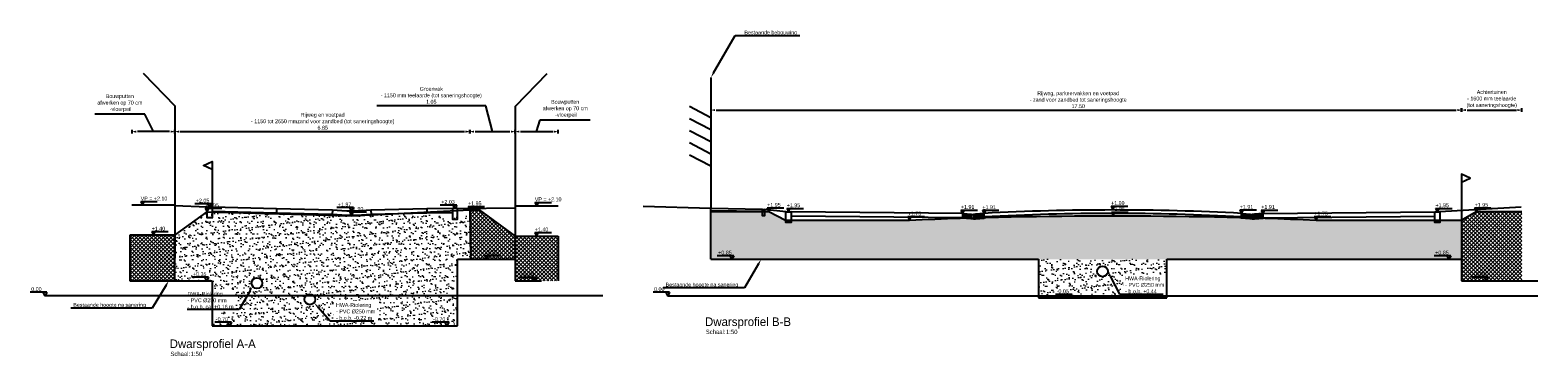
# Model space of a CAD drawing. Header units: metres. Extents: x 136120 to 136875, y 452791 to 453628.
# Tile 19 of 20: x 136759 to 136794, y 453583 to 453591. Entities that reach past the tile are written whole.
import ezdxf
from ezdxf import colors
from ezdxf.entities.mleader import LeaderData, LeaderLine
from ezdxf.enums import TextEntityAlignment as Align
from ezdxf.math import Vec2, Vec3

# ---------------------------------------------------------------- set-up
doc = ezdxf.new("R2010")
doc.units = ezdxf.units.M
doc.linetypes.add('DASHED', pattern=[19.05, 12.7, -6.35])
doc.layers.add('-DR-alg-hulplijnen', color=210, linetype='Continuous', plot=False)
doc.layers.add('-DR-alg-hulplijnen @ 0.05', color=210, linetype='Continuous', plot=False)
doc.layers.add('-DR-dsn-arc-fundering zand', color=2, linetype='Continuous', lineweight=9)
doc.layers.add('-DR-dsn-vh-arc-zandbed', color=1, linetype='Continuous', lineweight=9)
for name, color, linetype in [('-DR-dsn-bestaand', 253, 'Continuous'), ('-DR-dsn-eigen terrein', 1, 'Continuous'), ('-DR-dsn-fundering', 1, 'Continuous'), ('-DR-dsn-riolering', 2, 'Continuous'), ('-DR-dsn-txt', 2, 'Continuous'), ('-DR-dsn-txt @ 0.05', 2, 'Continuous'), ('-DR-nw-dsn-perceelsgrens', 211, 'Continuous'), ('-DR-nw-dsn-zandlaag', 253, 'DASHED'), ('-DR-nw-dsn-zandlaag @ 0.05', 253, 'DASHED'), ('-DR-nw-maatvoering', 3, 'Continuous')]:
    doc.layers.add(name, color=color, linetype=linetype)
doc.layers.add('-DR-nw-dsn-lijnen WRM', color=7, linetype='Continuous', true_color=0xffd1d1)
doc.layers.add('-DR-nw-dsn-lijnen WRM @ 0.05', color=7, linetype='Continuous', true_color=0xffd1d1)
doc.styles.add('CE', font='txt', dxfattribs={"height": 1.8})
doc.styles.add('Drong', font='txt', dxfattribs={"height": 1.8})
doc.styles.add('eurostile', font='txt')
doc.dimstyles.new('Drong', dxfattribs={"dimtxt": 1.8, "dimasz": 2.5, "dimexe": 0, "dimexo": 0, "dimgap": 0.9, "dimtad": 1, "dimzin": 0, "dimdsep": 46, "dimtxsty": 'Drong', "dimblk": 'dimblk-wit', "dimcen": 0, "dimse1": 1, "dimse2": 1, "dimclrd": 256, "dimclre": 1, "dimclrt": 7, "dimadec": 0, "dimazin": 0, "dimtfac": 1, "dimtmove": 0, "dimatfit": 3, "dimfxl": 1, "dimtolj": 1, "dimtzin": 0, "dimarcsym": 0})

# ---------------------------------------------------------------- blocks, each defined once
blk = doc.blocks.new('Onderschrift profiel - detail')
at = {"insert": (0, 2.09), "char_height": 2, "attachment_point": 1, "style": 'eurostile'}
blk.add_mtext_dynamic_manual_height_columns('Schaal: ', width=17.6523, gutter_width=9, heights=[0], dxfattribs=at)
at = {"style": 'eurostile'}
for tag, p, height in [('PROFIEL', (-0.36, 3.8), 4), ('SCHAAL', (9.42, 0.07), 2)]:
    blk.add_attdef(tag, p, '', height=height, dxfattribs=at)
blk = doc.blocks.new('hoogte')
for points in [[(-0.82, 1.63), (0, 0), (0.82, 1.63)], [(-0.82, 1.63), (6.92, 1.63)]]:
    blk.add_lwpolyline(points)
at = {"style": 'Drong'}
blk.add_attdef('HOOGTE', text='', height=1.8, dxfattribs=at).set_placement((-0.82, 1.63), align=Align.BOTTOM_LEFT)
blk = doc.blocks.new('dimblk-wit')
at = {"color": 7}
blk.add_line((0, -0.333), (0, 0.333), dxfattribs=at)
blk.add_solid([(0, 0), (-0.8, 0.2), (-0.8, -0.2)], dxfattribs=at)
blk = doc.blocks.new('*D1284')
at = {"layer": '-DR-nw-maatvoering', "lineweight": -2, "transparency": 16777216}
blk.add_line((136762.016, 453588.477), (136768.639, 453588.477), dxfattribs=at)
at = {"layer": 'Defpoints', "color": 0, "transparency": 16777216}
for p in [(136768.764, 453588.477), (136761.891, 453586.633), (136768.764, 453586.654)]:
    blk.add_point(p, dxfattribs=at)
at = {"layer": '-DR-nw-maatvoering', "lineweight": -2, "transparency": 16777216, "xscale": 0.125, "yscale": 0.125, "zscale": 0.125, "rotation": 180}
blk.add_blockref('dimblk-wit', (136761.891, 453588.477), dxfattribs=at)
at = {"layer": '-DR-nw-maatvoering', "lineweight": -2, "transparency": 16777216, "xscale": 0.125, "yscale": 0.125, "zscale": 0.125}
blk.add_blockref('dimblk-wit', (136768.764, 453588.477), dxfattribs=at)
at = {"layer": '-DR-nw-maatvoering', "color": 7, "transparency": 16777216, "insert": (136765.336, 453588.718), "char_height": 0.09, "width": 5.16232, "attachment_point": 5, "style": 'Drong', "bg_fill": 3, "box_fill_scale": 1.1, "bg_fill_color": 256, "bg_fill_true_color": 13158600, "bg_fill_transparency": 0}
blk.add_mtext('\\A1;Rijweg en voetpad\\P- 1150 tot 2650 mmzand voor zandbed (tot saneringshoogte)\\P6.85', dxfattribs=at)
blk = doc.blocks.new('*D1285')
at = {"layer": '-DR-nw-maatvoering', "lineweight": -2, "transparency": 16777216}
for p, q in [((136769.136, 453589.08), (136766.598, 453589.08)), ((136769.293, 453588.477), (136769.136, 453589.08)), ((136768.889, 453588.477), (136769.696, 453588.477))]:
    blk.add_line(p, q, dxfattribs=at)
at = {"layer": 'Defpoints', "color": 0, "transparency": 16777216}
for p in [(136769.821, 453588.477), (136768.764, 453586.654), (136769.821, 453586.517)]:
    blk.add_point(p, dxfattribs=at)
at = {"layer": '-DR-nw-maatvoering', "lineweight": -2, "transparency": 16777216, "xscale": 0.125, "yscale": 0.125, "zscale": 0.125, "rotation": 180}
blk.add_blockref('dimblk-wit', (136768.764, 453588.477), dxfattribs=at)
at = {"layer": '-DR-nw-maatvoering', "lineweight": -2, "transparency": 16777216, "xscale": 0.125, "yscale": 0.125, "zscale": 0.125}
blk.add_blockref('dimblk-wit', (136769.821, 453588.477), dxfattribs=at)
at = {"layer": '-DR-nw-maatvoering', "color": 7, "transparency": 16777216, "insert": (136767.867, 453589.322), "char_height": 0.09, "attachment_point": 5, "style": 'Drong', "bg_fill": 3, "box_fill_scale": 1.1, "bg_fill_color": 256, "bg_fill_true_color": 13158600, "bg_fill_transparency": 0}
blk.add_mtext('\\A1;Groenvak\\P- 1150 mm teelaarde (tot saneringshoogte)\\P1.05', dxfattribs=at)
blk = doc.blocks.new('*D1286')
at = {"layer": '-DR-nw-maatvoering', "lineweight": -2, "transparency": 16777216}
blk.add_line((136774.508, 453588.979), (136791.756, 453588.979), dxfattribs=at)
at = {"layer": 'Defpoints', "color": 0, "transparency": 16777216}
for p in [(136791.881, 453588.979), (136774.383, 453586.737), (136791.881, 453586.419)]:
    blk.add_point(p, dxfattribs=at)
at = {"layer": '-DR-nw-maatvoering', "lineweight": -2, "transparency": 16777216, "xscale": 0.125, "yscale": 0.125, "zscale": 0.125, "rotation": 180}
blk.add_blockref('dimblk-wit', (136774.383, 453588.979), dxfattribs=at)
at = {"layer": '-DR-nw-maatvoering', "lineweight": -2, "transparency": 16777216, "xscale": 0.125, "yscale": 0.125, "zscale": 0.125}
blk.add_blockref('dimblk-wit', (136791.881, 453588.979), dxfattribs=at)
at = {"layer": '-DR-nw-maatvoering', "color": 7, "transparency": 16777216, "insert": (136782.944, 453589.22), "char_height": 0.09, "attachment_point": 5, "style": 'Drong', "bg_fill": 3, "box_fill_scale": 1.1, "bg_fill_color": 256, "bg_fill_true_color": 13158600, "bg_fill_transparency": 0}
blk.add_mtext('\\A1;Rijweg, parkeervakken en voetpad\\P- zand voor zandbed tot saneringshoogte\\P17.50', dxfattribs=at)
blk = doc.blocks.new('*U69')
for points in [[(0.82, 1.63), (-6.92, 1.63)], [(0.82, 1.63), (0, 0), (-0.82, 1.63)]]:
    blk.add_lwpolyline(points)
at = {"style": 'Drong'}
blk.add_attdef('HOOGTE', text='', height=1.8, dxfattribs=at).set_placement((-6.42, 1.63), align=Align.BOTTOM_LEFT)
blk = doc.blocks.new('*U70')
for points in [[(-0.82, 1.63), (0, 0), (0.82, 1.63)], [(-0.82, 1.63), (6.92, 1.63)]]:
    blk.add_lwpolyline(points)
at = {"style": 'Drong'}
blk.add_attdef('HOOGTE', text='', height=1.8, dxfattribs=at).set_placement((-0.82, 1.63), align=Align.BOTTOM_LEFT)
blk = doc.blocks.new('*D1297')
at = {"layer": '-DR-nw-maatvoering', "lineweight": -2, "transparency": 16777216}
blk.add_line((136792.006, 453588.979), (136793.157, 453588.979), dxfattribs=at)
at = {"layer": 'Defpoints', "color": 0, "transparency": 16777216}
for p in [(136793.282, 453586.619), (136791.881, 453586.419)]:
    blk.add_point(p, dxfattribs=at)
at = {"layer": '-DR-nw-maatvoering', "lineweight": -2, "transparency": 16777216, "xscale": 0.125, "yscale": 0.125, "zscale": 0.125, "rotation": 180}
blk.add_blockref('dimblk-wit', (136791.881, 453588.979), dxfattribs=at)
at = {"layer": '-DR-nw-maatvoering', "lineweight": -2, "transparency": 16777216, "xscale": 0.125, "yscale": 0.125, "zscale": 0.125}
blk.add_blockref('dimblk-wit', (136793.282, 453588.979), dxfattribs=at)
at = {"layer": '-DR-nw-maatvoering', "color": 7, "transparency": 16777216, "insert": (136792.582, 453589.234), "char_height": 0.09, "attachment_point": 5, "style": 'Drong', "bg_fill": 3, "box_fill_scale": 1.1, "bg_fill_color": 256, "bg_fill_true_color": 13158600, "bg_fill_transparency": 0}
blk.add_mtext('\\A1;Achtertuinen\\P- 1600 mm teelaarde\\P(tot saneringshoogte)', dxfattribs=at)
at = {"layer": 'Defpoints', "color": 0, "transparency": 16777216}
blk.add_point((136793.282, 453588.979), dxfattribs=at)
blk = doc.blocks.new('*D1306')
at = {"layer": '-DR-nw-maatvoering', "lineweight": -2, "transparency": 16777216}
for p, q in [((136761.192, 453588.885), (136760.024, 453588.885)), ((136761.391, 453588.477), (136761.192, 453588.885)), ((136761.766, 453588.477), (136761.016, 453588.477))]:
    blk.add_line(p, q, dxfattribs=at)
at = {"layer": 'Defpoints', "color": 0, "transparency": 16777216}
for p in [(136760.891, 453588.477), (136760.891, 453586.767), (136761.891, 453586.633)]:
    blk.add_point(p, dxfattribs=at)
at = {"layer": '-DR-nw-maatvoering', "lineweight": -2, "transparency": 16777216, "xscale": 0.125, "yscale": 0.125, "zscale": 0.125, "rotation": 180}
blk.add_blockref('dimblk-wit', (136760.891, 453588.477), dxfattribs=at)
at = {"layer": '-DR-nw-maatvoering', "lineweight": -2, "transparency": 16777216, "xscale": 0.125, "yscale": 0.125, "zscale": 0.125}
blk.add_blockref('dimblk-wit', (136761.891, 453588.477), dxfattribs=at)
at = {"layer": '-DR-nw-maatvoering', "color": 7, "transparency": 16777216, "insert": (136760.608, 453589.139), "char_height": 0.09, "attachment_point": 5, "style": 'Drong', "bg_fill": 3, "box_fill_scale": 1.1, "bg_fill_color": 256, "bg_fill_true_color": 13158600, "bg_fill_transparency": 0}
blk.add_mtext('\\A1;Bouwputten\\Pafwerken op 70 cm\\P -vloerpeil', dxfattribs=at)
blk = doc.blocks.new('*D1308')
at = {"layer": '-DR-nw-maatvoering', "lineweight": -2, "transparency": 16777216}
for p, q in [((136770.321, 453588.477), (136770.404, 453588.753)), ((136770.404, 453588.753), (136771.572, 453588.753)), ((136769.946, 453588.477), (136770.696, 453588.477))]:
    blk.add_line(p, q, dxfattribs=at)
at = {"layer": 'Defpoints', "color": 0, "transparency": 16777216}
for p in [(136770.821, 453588.477), (136769.821, 453586.517), (136770.821, 453586.047)]:
    blk.add_point(p, dxfattribs=at)
at = {"layer": '-DR-nw-maatvoering', "lineweight": -2, "transparency": 16777216, "xscale": 0.125, "yscale": 0.125, "zscale": 0.125, "rotation": 180}
blk.add_blockref('dimblk-wit', (136769.821, 453588.477), dxfattribs=at)
at = {"layer": '-DR-nw-maatvoering', "lineweight": -2, "transparency": 16777216, "xscale": 0.125, "yscale": 0.125, "zscale": 0.125}
blk.add_blockref('dimblk-wit', (136770.821, 453588.477), dxfattribs=at)
at = {"layer": '-DR-nw-maatvoering', "color": 7, "transparency": 16777216, "insert": (136770.988, 453589.007), "char_height": 0.09, "attachment_point": 5, "style": 'Drong', "bg_fill": 3, "box_fill_scale": 1.1, "bg_fill_color": 256, "bg_fill_true_color": 13158600, "bg_fill_transparency": 0}
blk.add_mtext('\\A1;Bouwputten\\Pafwerken op 70 cm\\P -vloerpeil', dxfattribs=at)

msp = doc.modelspace()

# ---------------------------------------------------------------- hatches: boundary and pattern name
at = {"layer": '-DR-dsn-arc-fundering zand'}
h = msp.add_hatch(dxfattribs=at)
h.set_pattern_fill('AVH-FUNDERING_ZAND', color=256, scale=0.1, pattern_type=2)
h.set_pattern_definition([(37.5, (-12004.76394, -5814.61181), (-0.00629933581, 0.1926823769), [0, -0.152, 0, -0.17, 0, -0.1625]), (7.5, (-12004.76394, -5814.6118), (0.17697767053, 0.28221460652), [0, -0.082, 0, -0.137, 0, -0.0525]), (327.5, (-12004.88694, -5814.61181), (0.311414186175, 0.000565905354), [0, -0.05, 0, -0.18, 0, -0.235]), (317.5, (-12004.88694, -5814.6118), (0.30061266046, 0.0877675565), [0, -0.025, 0, -0.118, 0, -0.135])])
h.paths.add_polyline_path([(136768.631, 453585.737), (136768.781, 453585.737), (136768.769, 453586.291), (136768.781, 453586.517), (136762.641, 453586.612), (136761.891, 453586.067), (136761.891, 453585.737), (136762.261, 453585.737), (136762.541, 453585.737)])
h = msp.add_hatch(dxfattribs=at)
h.set_pattern_fill('AVH-FUNDERING_ZAND', color=256, scale=0.1, pattern_type=2)
h.set_pattern_definition([(37.5, (-11986.88846, -5814.61181), (-0.00629933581, 0.1926823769), [0, -0.152, 0, -0.17, 0, -0.1625]), (7.5, (-11986.88846, -5814.6118), (0.17697767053, 0.28221460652), [0, -0.082, 0, -0.137, 0, -0.0525]), (327.5, (-11987.01146, -5814.61181), (0.311414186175, 0.000565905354), [0, -0.05, 0, -0.18, 0, -0.235]), (317.5, (-11987.01146, -5814.6118), (0.30061266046, 0.0877675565), [0, -0.025, 0, -0.118, 0, -0.135])])
edge = h.paths.add_edge_path()
edge.add_line((136785.006, 453585.507), (136791.881, 453585.507))
edge.add_line((136791.881, 453585.507), (136791.881, 453586.419))
edge.add_line((136791.881, 453586.419), (136788.487, 453586.419))
edge.add_arc((136783.75, 453474.27), 112.249, 87.58132, 92.41868)
edge.add_line((136779.013, 453586.419), (136776.125, 453586.419))
edge.add_line((136776.125, 453586.419), (136775.737, 453586.619))
edge.add_line((136775.737, 453586.619), (136775.582, 453586.617))
edge.add_line((136775.582, 453586.617), (136774.382, 453586.619))
edge.add_line((136774.382, 453586.619), (136774.382, 453585.507))
edge.add_line((136774.382, 453585.507), (136776.253, 453585.507))
edge.add_line((136776.253, 453585.507), (136780.242, 453585.517))
edge.add_arc((136780.995, 453561.517), 24.011, 87.5544, 91.7973, ccw=False)
edge.add_line((136782.019, 453585.507), (136785.006, 453585.507))
h = msp.add_hatch(dxfattribs=at)
h.set_pattern_fill('AVH-FUNDERING_ZAND', color=256, scale=0.1, pattern_type=2)
h.set_pattern_definition([(37.5, (0, -11.19584), (-0.00629933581, 0.1926823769), [0, -0.152, 0, -0.17, 0, -0.1625]), (7.5, (0, -11.19584), (0.17697767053, 0.28221460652), [0, -0.082, 0, -0.137, 0, -0.0525]), (327.5, (-0.123, -11.19584), (0.311414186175, 0.000565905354), [0, -0.05, 0, -0.18, 0, -0.235]), (317.5, (-0.123, -11.19584), (0.30061266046, 0.0877675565), [0, -0.025, 0, -0.118, 0, -0.135])])
h.paths.add_polyline_path([(136766.468, 453585.737), (136761.891, 453585.737), (136761.891, 453585.007), (136762.761, 453585.007), (136762.761, 453583.957), (136768.481, 453583.957), (136768.481, 453584.807), (136768.481, 453585.507), (136768.781, 453585.509), (136768.781, 453585.737)])
edge = h.paths.add_edge_path(flags=16)
edge.add_arc((136763.804, 453584.952), 0.125, 0, 360)
edge = h.paths.add_edge_path(flags=16)
edge.add_arc((136765.038, 453584.572), 0.125, 0, 360)
h = msp.add_hatch(dxfattribs=at)
h.set_pattern_fill('AVH-FUNDERING_ZAND', color=256, scale=0.1, pattern_type=2)
h.set_pattern_definition([(37.5, (-2.95687, -11.19584), (-0.00629933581, 0.1926823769), [0, -0.152, 0, -0.17, 0, -0.1625]), (7.5, (-2.95687, -11.19584), (0.17697767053, 0.28221460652), [0, -0.082, 0, -0.137, 0, -0.0525]), (327.5, (-3.07987, -11.19584), (0.311414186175, 0.000565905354), [0, -0.05, 0, -0.18, 0, -0.235]), (317.5, (-3.07987, -11.19584), (0.30061266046, 0.0877675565), [0, -0.025, 0, -0.118, 0, -0.135])])
h.paths.add_polyline_path([(136785.006, 453585.507), (136782.019, 453585.507), (136782.019, 453584.607), (136785.006, 453584.607)])
edge = h.paths.add_edge_path(flags=16)
edge.add_arc((136783.511, 453585.224), 0.125, 0, 360)
at = {"layer": '-DR-dsn-vh-arc-zandbed'}
h = msp.add_hatch(dxfattribs=at)
h.set_pattern_fill('ANSI37', color=256, scale=0.02)
h.set_pattern_definition([(45, (-69832.916486, 16603.38367), (-0.044901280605, 0.044901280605), []), (135, (-69832.916486, 16603.38367), (-0.044901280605, -0.044901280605), [])])
h.paths.add_polyline_path([(136769.821, 453586.047), (136770.821, 453586.047), (136770.821, 453585.002), (136769.821, 453585.002), (136769.821, 453585.509), (136768.781, 453585.509), (136768.764, 453586.654), (136768.982, 453586.654)])
h = msp.add_hatch(dxfattribs=at)
h.set_pattern_fill('ANSI37', color=256, scale=0.02)
h.set_pattern_definition([(45, (-69840.847264, 16602.79311), (-0.044901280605, 0.044901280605), []), (135, (-69840.847264, 16602.79311), (-0.044901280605, -0.044901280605), [])])
h.paths.add_polyline_path([(136761.891, 453586.067), (136761.891, 453585.007), (136760.842, 453585.007), (136760.84, 453586.065)])

# ---------------------------------------------------------------- linework, layer by layer
at = {"layer": '-DR-alg-hulplijnen', "flags": 128}
msp.add_lwpolyline([(136791.881, 453584.657), (136793.657, 453584.657)], dxfattribs=at)
at = {"layer": '-DR-dsn-bestaand', "flags": 128}
for points in [[(136774.383, 453589.737), (136774.382, 453586.687)], [(136774.383, 453588.8), (136773.883, 453589.059)], [(136774.383, 453588.518), (136773.883, 453588.778)], [(136774.383, 453588.237), (136773.883, 453588.496)], [(136774.383, 453587.955), (136773.883, 453588.214)], [(136774.383, 453587.674), (136773.883, 453587.933)]]:
    msp.add_lwpolyline(points, dxfattribs=at)
at = {"layer": '-DR-dsn-eigen terrein', "flags": 128}
for points in [[(136770.558, 453589.82), (136769.821, 453589.061), (136769.821, 453586.517), (136769.821, 453585.509)], [(136760.84, 453586.065), (136760.842, 453585.007)], [(136770.821, 453586.047), (136770.821, 453585.002)]]:
    msp.add_lwpolyline(points, dxfattribs=at)
at = {"layer": '-DR-dsn-eigen terrein'}
for points in [[(136761.891, 453586.067), (136760.84, 453586.065)], [(136769.821, 453586.047), (136770.821, 453586.047)]]:
    msp.add_lwpolyline(points, dxfattribs=at)
at = {"layer": '-DR-dsn-fundering', "flags": 128}
msp.add_lwpolyline([(136791.881, 453586.419), (136791.881, 453585.507)], dxfattribs=at)
at = {"layer": '-DR-dsn-riolering'}
for centre in [(136783.511, 453585.224), (136763.804, 453584.952), (136765.038, 453584.572)]:
    msp.add_circle(centre, 0.125, dxfattribs=at)
at = {"layer": '-DR-nw-dsn-lijnen WRM'}
msp.add_lwpolyline([(136762.641, 453586.717), (136762.761, 453586.717), (136762.761, 453586.467), (136762.641, 453586.467)], close=True, dxfattribs=at)
at = {"layer": '-DR-nw-dsn-lijnen WRM', "flags": 128}
for points in [[(136764.259, 453586.577), (136762.759, 453586.617)], [(136764.261, 453586.677), (136762.761, 453586.717)], [(136764.261, 453586.677), (136764.259, 453586.577)], [(136764.261, 453586.677), (136764.261, 453586.677)], [(136765.561, 453586.647), (136764.261, 453586.677)], [(136765.561, 453586.647), (136765.559, 453586.547)], [(136767.761, 453586.677), (136766.461, 453586.647)], [(136766.461, 453586.647), (136766.464, 453586.547)], [(136768.361, 453586.687), (136767.761, 453586.677)], [(136767.761, 453586.677), (136767.762, 453586.627)], [(136767.762, 453586.627), (136767.763, 453586.577)], [(136768.363, 453586.587), (136767.763, 453586.577)], [(136768.361, 453586.687), (136768.361, 453586.437), (136768.481, 453586.437), (136768.481, 453586.687), (136768.361, 453586.687)], [(136775.582, 453586.617), (136774.382, 453586.637)], [(136775.583, 453586.667), (136774.383, 453586.687)], [(136775.583, 453586.667), (136775.633, 453586.667), (136775.633, 453586.517), (136775.583, 453586.517), (136775.583, 453586.667)], [(136776.132, 453586.61), (136775.633, 453586.667)], [(136776.132, 453586.61), (136776.252, 453586.61), (136776.252, 453586.36), (136776.132, 453586.36), (136776.132, 453586.61)], [(136780.252, 453586.57), (136776.252, 453586.61)], [(136780.753, 453586.669), (136780.753, 453586.662)], [(136787.252, 453586.57), (136791.252, 453586.61)], [(136791.252, 453586.61), (136791.372, 453586.61), (136791.372, 453586.36), (136791.252, 453586.36), (136791.252, 453586.61)], [(136793.269, 453586.718), (136791.372, 453586.61)], [(136780.251, 453586.47), (136776.251, 453586.51)], [(136780.252, 453586.565), (136780.302, 453586.565), (136780.302, 453586.465), (136780.252, 453586.465), (136780.252, 453586.565)], [(136780.302, 453586.565), (136780.352, 453586.565), (136780.352, 453586.465), (136780.302, 453586.465), (136780.302, 453586.565)], [(136780.352, 453586.555), (136780.402, 453586.555), (136780.402, 453586.455), (136780.352, 453586.455), (136780.352, 453586.555)], [(136780.402, 453586.555), (136780.452, 453586.555), (136780.452, 453586.455), (136780.402, 453586.455), (136780.402, 453586.555)], [(136780.452, 453586.545), (136780.502, 453586.545), (136780.502, 453586.445), (136780.452, 453586.445), (136780.452, 453586.545)], [(136780.552, 453586.545), (136780.502, 453586.545), (136780.502, 453586.445), (136780.552, 453586.445), (136780.552, 453586.545)], [(136780.602, 453586.555), (136780.552, 453586.555), (136780.552, 453586.455), (136780.602, 453586.455), (136780.602, 453586.555)], [(136780.652, 453586.555), (136780.602, 453586.555), (136780.602, 453586.455), (136780.652, 453586.455), (136780.652, 453586.555)], [(136780.702, 453586.565), (136780.652, 453586.565), (136780.652, 453586.465), (136780.702, 453586.465), (136780.702, 453586.565)], [(136780.752, 453586.565), (136780.702, 453586.565), (136780.702, 453586.465), (136780.752, 453586.465), (136780.752, 453586.565)], [(136786.752, 453586.573), (136786.752, 453586.493)], [(136786.752, 453586.465), (136786.752, 453586.565)], [(136786.752, 453586.565), (136786.802, 453586.565), (136786.802, 453586.465), (136786.752, 453586.465), (136786.752, 453586.565)], [(136786.802, 453586.565), (136786.852, 453586.565), (136786.852, 453586.465), (136786.802, 453586.465), (136786.802, 453586.565)], [(136786.852, 453586.555), (136786.902, 453586.555), (136786.902, 453586.455), (136786.852, 453586.455), (136786.852, 453586.555)], [(136786.902, 453586.555), (136786.952, 453586.555), (136786.952, 453586.455), (136786.902, 453586.455), (136786.902, 453586.555)], [(136786.952, 453586.545), (136787.002, 453586.545), (136787.002, 453586.445), (136786.952, 453586.445), (136786.952, 453586.545)], [(136787.052, 453586.545), (136787.002, 453586.545), (136787.002, 453586.445), (136787.052, 453586.445), (136787.052, 453586.545)], [(136787.102, 453586.555), (136787.052, 453586.555), (136787.052, 453586.455), (136787.102, 453586.455), (136787.102, 453586.555)], [(136787.152, 453586.555), (136787.102, 453586.555), (136787.102, 453586.455), (136787.152, 453586.455), (136787.152, 453586.555)], [(136787.202, 453586.565), (136787.152, 453586.565), (136787.152, 453586.465), (136787.202, 453586.465), (136787.202, 453586.565)], [(136787.252, 453586.565), (136787.202, 453586.565), (136787.202, 453586.465), (136787.252, 453586.465), (136787.252, 453586.565)], [(136787.253, 453586.47), (136791.253, 453586.51)]]:
    msp.add_lwpolyline(points, dxfattribs=at)
for points in [[(136766.461, 453586.647, -0.043571), (136765.561, 453586.647)], [(136767.764, 453586.577), (136766.464, 453586.547, -0.043409), (136765.559, 453586.547), (136764.259, 453586.577)]]:
    msp.add_lwpolyline(points, format="xyb", dxfattribs=at)
at = {"layer": '-DR-nw-dsn-lijnen WRM'}
for radius, start, end in [(56.538, 86.9583, 93.0417), (56.458, 86.954, 93.046)]:
    msp.add_arc((136783.752, 453530.115), radius, start, end, dxfattribs=at)

# ---------------------------------------------------------------- block references
at = {"layer": '-DR-alg-hulplijnen @ 0.05', "xscale": 0.05000000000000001, "yscale": 0.05000000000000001, "zscale": 0.05000000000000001}
for p in [(136758.864, 453584.657), (136773.381, 453584.657)]:
    msp.add_blockref('*U69', p, dxfattribs=at).add_auto_attribs({'HOOGTE': '0.00'})
at = {"layer": '-DR-dsn-txt @ 0.05', "xscale": 0.05, "yscale": 0.05, "zscale": 0.05}
for name, p, values in [('hoogte', (136761.135, 453586.767), {'HOOGTE': 'VP = +2.10'}), ('hoogte', (136770.321, 453586.747), {'HOOGTE': 'VP = +2.10'}), ('hoogte', (136761.391, 453586.067), {'HOOGTE': '+1.40'}), ('hoogte', (136770.321, 453586.047), {'HOOGTE': '+1.40'}), ('Onderschrift profiel - detail', (136774.264, 453583.762), {'PROFIEL': 'Dwarsprofiel B-B', 'SCHAAL': '1:50'}), ('Onderschrift profiel - detail', (136761.787, 453583.249), {'PROFIEL': 'Dwarsprofiel A-A', 'SCHAAL': '1:50'})]:
    msp.add_blockref(name, p, dxfattribs=at).add_auto_attribs(values)
at = {"layer": '-DR-nw-dsn-lijnen WRM @ 0.05', "xscale": 0.05, "yscale": 0.05, "zscale": 0.05}
for p, values in [((136776.192, 453586.61), {'HOOGTE': '+1.95'}), ((136780.252, 453586.57), {'HOOGTE': '+1.91'}), ((136780.752, 453586.565), {'HOOGTE': '+1.91'}), ((136786.752, 453586.573), {'HOOGTE': '+1.91'}), ((136787.252, 453586.57), {'HOOGTE': '+1.91'}), ((136791.312, 453586.61), {'HOOGTE': '+1.95'})]:
    msp.add_blockref('hoogte', p, dxfattribs=at).add_auto_attribs(values)
at = {"layer": '-DR-nw-dsn-zandlaag @ 0.05', "xscale": 0.05000000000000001, "yscale": 0.05000000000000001, "zscale": 0.05000000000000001}
for name, p, values in [('*U70', (136769.151, 453585.509), {'HOOGTE': '+0.85'}), ('*U69', (136774.875, 453585.507), {'HOOGTE': '+0.85'}), ('*U69', (136791.586, 453585.507), {'HOOGTE': '+0.85'}), ('*U69', (136770.277, 453585.002), {'HOOGTE': '+0.35'}), ('*U69', (136792.458, 453585.007), {'HOOGTE': '+0.35'}), ('*U69', (136782.763, 453584.607), {'HOOGTE': '-0.05'}), ('*U69', (136768.233, 453583.957), {'HOOGTE': '-0.70'})]:
    msp.add_blockref(name, p, dxfattribs=at).add_auto_attribs(values)

# ---------------------------------------------------------------- leaders
at = {"layer": '-DR-dsn-txt'}
ml = msp.add_multileader_mtext('Standard', dxfattribs=at)
ml.set_content('Bestaande bebouwing', color=7, style='CE')
ml.set_leader_properties(color=256, linetype='ByLayer', lineweight=-1)
ml.build(insert=Vec2(0, 0))
ml.multileader.update_dxf_attribs({"text_left_attachment_type": 5, "text_right_attachment_type": 5, "dogleg_length": 4.146, "arrow_head_size": 0.125, "scale": 0.05})
ctx = ml.context
ctx.base_point, ctx.scale, ctx.char_height, ctx.arrow_head_size, ctx.landing_gap_size, ctx.plane_origin = Vec3(136775.154, 453590.713), 0.05, 0.09, 0.125, 0.01, Vec3(136774.383, 453589.737)
ctx.left_attachment, ctx.right_attachment = 5, 5
notes = []
notes.append((ctx, [(0, (1, 1, 0), (136774.947, 453590.713), (1, 0), 0.207, [(0, [(136774.383, 453589.737)], 0, [])])]))
ctx.mtext.insert, ctx.mtext.flow_direction = Vec3(136775.164, 453590.831), 5
ml = msp.add_multileader_mtext('Standard', dxfattribs=at)
ml.set_content('\\A1;Bestaande hoogte na sanering', color=7, style='CE')
ml.set_leader_properties(color=256, linetype='ByLayer', lineweight=-1)
ml.build(insert=Vec2(0, 0))
ml.multileader.update_dxf_attribs({"text_left_attachment_type": 5, "text_right_attachment_type": 5, "dogleg_length": 2.5, "arrow_head_size": 0.125, "scale": 0.05})
ctx = ml.context
ctx.base_point, ctx.scale, ctx.char_height, ctx.arrow_head_size, ctx.landing_gap_size, ctx.plane_origin = Vec3(136773.319, 453584.842), 0.05, 0.09, 0.125, 0.01, Vec3(136773.917, 453587.446)
ctx.left_attachment, ctx.right_attachment = 5, 5
notes.append((ctx, [(1, (1, 1, 0), (136775.165, 453584.842), (-1, 0), 0.125, [(0, [(136775.557, 453585.507)], 0, [])])]))
ctx.mtext.insert, ctx.mtext.flow_direction = Vec3(136773.329, 453584.96), 5
ml = msp.add_multileader_mtext('Standard', dxfattribs=at)
ml.set_content('\\A1;Bestaande hoogte na sanering', color=7, style='CE')
ml.set_leader_properties(color=256, linetype='ByLayer', lineweight=-1)
ml.build(insert=Vec2(0, 0))
ml.multileader.update_dxf_attribs({"text_left_attachment_type": 5, "text_right_attachment_type": 5, "dogleg_length": 2.5, "arrow_head_size": 0.125, "scale": 0.05})
ctx = ml.context
ctx.base_point, ctx.scale, ctx.char_height, ctx.arrow_head_size, ctx.landing_gap_size, ctx.plane_origin = Vec3(136759.513, 453584.371), 0.05, 0.09, 0.125, 0.01, Vec3(136760.11, 453586.974)
ctx.left_attachment, ctx.right_attachment = 5, 5
notes.append((ctx, [(1, (1, 1, 0), (136761.359, 453584.371), (-1, 0), 0.125, [(0, [(136761.751, 453585.007)], 0, [])])]))
ctx.mtext.insert, ctx.mtext.flow_direction = Vec3(136759.523, 453584.489), 5
for ctx, leaders in notes:
    for number, flags, end, landing, length, lines in leaders:
        leader = LeaderData()
        leader.index, (leader.has_last_leader_line, leader.has_dogleg_vector, leader.attachment_direction) = number, flags
        leader.last_leader_point, leader.dogleg_vector, leader.dogleg_length = Vec3(end), Vec3(landing), length
        for number, points, colour, breaks in lines:
            line = LeaderLine()
            line.index, line.vertices, line.color, line.breaks = number, Vec3.list(points), colors.encode_raw_color(colour), breaks
            leader.lines.append(line)
        ctx.leaders.append(leader)

# ---------------------------------------------------------------- next in the draw order: dimensions: what is measured, and where the dimension line sits
at = {"layer": '-DR-nw-maatvoering'}
for base, p1, p2, text, override, picture, middle in [((136791.881, 453588.979), (136774.383, 453586.737), (136791.881, 453586.419), 'Rijweg, parkeervakken en voetpad\\P- zand voor zandbed tot saneringshoogte\\P<>', {"dimtmove": 1, "dimtfill": 1}, '*D1286', (136782.944, 453588.979)), ((136768.764, 453588.477), (136761.891, 453586.633), (136768.764, 453586.654), 'Rijweg en voetpad\\P- 1150 tot 2650 mmzand voor zandbed (tot saneringshoogte)\\P<>', {"dimrnd": 0.05, "dimtfill": 1}, '*D1284', (136765.336, 453588.477))]:
    dim = msp.add_linear_dim(base=base, p1=p1, p2=p2, text=text, dimstyle='Drong', override=override, dxfattribs=at)
    dim.commit()
    dim.dimension.update_dxf_attribs({"geometry": picture, "text_midpoint": middle, "dimtype": 160})

# ---------------------------------------------------------------- next in the draw order: leaders
at = {"layer": '-DR-dsn-txt'}
ml = msp.add_multileader_mtext('Standard', dxfattribs=at)
ml.set_content('\\A1;HWA-Riolering\\P- PVC Ø250 mm\\P- b.o.b. +0.44', color=7, style='CE')
ml.set_leader_properties(color=256, linetype='ByLayer', lineweight=-1)
ml.build(insert=Vec2(0, 0))
ml.multileader.update_dxf_attribs({"text_left_attachment_type": 5, "text_right_attachment_type": 5, "dogleg_length": 2.5, "arrow_head_size": 0.125, "scale": 0.05})
ctx = ml.context
ctx.base_point, ctx.scale, ctx.char_height, ctx.arrow_head_size, ctx.landing_gap_size, ctx.plane_origin = Vec3(136784.029, 453584.696), 0.05, 0.09, 0.125, 0.01, Vec3(136781.79, 453587.045)
ctx.left_attachment, ctx.right_attachment = 5, 5
notes = []
notes.append((ctx, [(0, (1, 1, 0), (136783.904, 453584.696), (1, 0), 0.125, [(0, [(136783.636, 453585.228)], 0, [])])]))
ctx.mtext.insert, ctx.mtext.flow_direction = Vec3(136784.039, 453585.106), 5
ctx.mtext.has_bg_fill, ctx.mtext.bg_color, ctx.mtext.bg_scale_factor, ctx.mtext.bg_transparency, ctx.mtext.use_window_bg_color = 1, -1027028792, 1.5, 0, 1
ml = msp.add_multileader_mtext('Standard', dxfattribs=at)
ml.set_content('\\A1;DWA-Riolering\\P- PVC Ø250 mm\\P- b.o.b. ca. +0.16 m', color=7, style='CE')
ml.set_leader_properties(color=256, linetype='ByLayer', lineweight=-1)
ml.build(insert=Vec2(0, 0))
ml.multileader.update_dxf_attribs({"text_left_attachment_type": 5, "text_right_attachment_type": 5, "dogleg_length": 2.5, "arrow_head_size": 0.125, "scale": 0.05})
ctx = ml.context
ctx.base_point, ctx.scale, ctx.char_height, ctx.arrow_head_size, ctx.landing_gap_size, ctx.plane_origin = Vec3(136762.174, 453584.336), 0.05, 0.09, 0.125, 0.01, Vec3(136762.055, 453586.689)
ctx.left_attachment, ctx.right_attachment = 5, 5
notes.append((ctx, [(1, (1, 1, 0), (136763.387, 453584.336), (-1, 0), 0.125, [(0, [(136763.706, 453584.875)], 0, [])])]))
ctx.mtext.insert, ctx.mtext.flow_direction = Vec3(136762.184, 453584.746), 5
ctx.mtext.has_bg_fill, ctx.mtext.bg_color, ctx.mtext.bg_scale_factor, ctx.mtext.bg_transparency, ctx.mtext.use_window_bg_color = 1, -1027028792, 1.5, 0, 1
ml = msp.add_multileader_mtext('Standard', dxfattribs=at)
ml.set_content('\\A1;HWA-Riolering\\P- PVC Ø250 mm\\P- b.o.b. -0.22 m', color=7, style='CE')
ml.set_leader_properties(color=256, linetype='ByLayer', lineweight=-1)
ml.build(insert=Vec2(0, 0))
ml.multileader.update_dxf_attribs({"text_left_attachment_type": 5, "text_right_attachment_type": 5, "dogleg_length": 2.5, "arrow_head_size": 0.125, "scale": 0.05})
ctx = ml.context
ctx.base_point, ctx.scale, ctx.char_height, ctx.arrow_head_size, ctx.landing_gap_size, ctx.plane_origin = Vec3(136765.637, 453584.076), 0.05, 0.09, 0.125, 0.01, Vec3(136763.288, 453586.309)
ctx.left_attachment, ctx.right_attachment = 5, 5
notes.append((ctx, [(0, (1, 1, 0), (136765.512, 453584.076), (1, 0), 0.125, [(0, [(136765.135, 453584.492)], 0, [])])]))
ctx.mtext.insert, ctx.mtext.flow_direction = Vec3(136765.647, 453584.486), 5
ctx.mtext.has_bg_fill, ctx.mtext.bg_color, ctx.mtext.bg_scale_factor, ctx.mtext.bg_transparency, ctx.mtext.use_window_bg_color = 1, -1027028792, 1.5, 0, 1
for ctx, leaders in notes:
    for number, flags, end, landing, length, lines in leaders:
        leader = LeaderData()
        leader.index, (leader.has_last_leader_line, leader.has_dogleg_vector, leader.attachment_direction) = number, flags
        leader.last_leader_point, leader.dogleg_vector, leader.dogleg_length = Vec3(end), Vec3(landing), length
        for number, points, colour, breaks in lines:
            line = LeaderLine()
            line.index, line.vertices, line.color, line.breaks = number, Vec3.list(points), colors.encode_raw_color(colour), breaks
            leader.lines.append(line)
        ctx.leaders.append(leader)

# ---------------------------------------------------------------- next in the draw order: hatches: boundary and pattern name
at = {"layer": '-DR-dsn-vh-arc-zandbed'}
h = msp.add_hatch(dxfattribs=at)
h.set_pattern_fill('ANSI37', color=256, scale=0.02)
h.set_pattern_definition([(45, (-69809.45559, 16603.34895), (-0.044901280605, 0.044901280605), []), (135, (-69809.45559, 16603.34895), (-0.044901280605, -0.044901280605), [])])
h.paths.add_polyline_path([(136793.28, 453586.619), (136793.282, 453585.007), (136791.881, 453585.007), (136791.881, 453586.419), (136792.225, 453586.619)])

# ---------------------------------------------------------------- next in the draw order: linework, layer by layer
at = {"layer": '-DR-alg-hulplijnen', "flags": 128}
for points in [[(136761.891, 453586.767), (136761.891, 453585.767)], [(136762.761, 453586.517), (136762.764, 453586.617)], [(136771.864, 453584.657), (136758.864, 453584.657)], [(136773.381, 453584.657), (136791.881, 453584.657)]]:
    msp.add_lwpolyline(points, dxfattribs=at)
at = {"layer": '-DR-dsn-eigen terrein', "flags": 128}
msp.add_lwpolyline([(136761.154, 453589.84), (136761.891, 453589.081), (136761.891, 453586.537), (136761.891, 453585.529)], dxfattribs=at)
at = {"layer": '-DR-dsn-eigen terrein'}
msp.add_lwpolyline([(136761.891, 453586.767), (136760.891, 453586.767)], dxfattribs=at)
at = {"layer": '-DR-dsn-fundering', "flags": 128}
for points in [[(136774.382, 453586.619), (136775.737, 453586.619), (136776.125, 453586.419)], [(136791.881, 453586.419), (136792.225, 453586.619), (136793.28, 453586.619)], [(136776.125, 453586.419), (136779.013, 453586.419)], [(136788.487, 453586.419), (136791.881, 453586.419)]]:
    msp.add_lwpolyline(points, dxfattribs=at)
msp.add_lwpolyline([(136779.013, 453586.419, -0.02111), (136788.487, 453586.419)], format="xyb", dxfattribs=at)
at = {"layer": '-DR-nw-dsn-lijnen WRM', "flags": 128}
msp.add_lwpolyline([(136762.641, 453586.717), (136761.891, 453586.748)], dxfattribs=at)
at = {"layer": '-DR-nw-dsn-perceelsgrens'}
for points in [[(136762.761, 453587.597), (136762.561, 453587.69), (136762.761, 453587.782), (136762.761, 453586.717)], [(136791.881, 453587.299), (136792.081, 453587.392), (136791.881, 453587.485), (136791.881, 453586.419)]]:
    msp.add_lwpolyline(points, dxfattribs=at)
at = {"layer": '-DR-nw-dsn-zandlaag', "flags": 128}
for points in [[(136774.382, 453585.507), (136774.382, 453586.687), (136772.805, 453586.737)], [(136760.842, 453585.007), (136762.761, 453585.007), (136762.761, 453583.957), (136768.481, 453583.957), (136768.481, 453585.509), (136769.821, 453585.509), (136769.821, 453585.002), (136771.192, 453585.002)]]:
    msp.add_lwpolyline(points, dxfattribs=at)
at = {"layer": '-DR-nw-dsn-zandlaag', "ltscale": 5, "flags": 128}
msp.add_lwpolyline([(136774.382, 453585.507), (136776.253, 453585.507), (136782.019, 453585.507), (136782.019, 453584.607), (136783.506, 453584.607), (136785.006, 453584.607), (136785.006, 453585.507), (136791.881, 453585.507), (136791.881, 453585.007), (136793.657, 453585.007)], dxfattribs=at)

# ---------------------------------------------------------------- next in the draw order: block references
at = {"layer": '-DR-dsn-txt @ 0.05', "xscale": 0.05, "yscale": 0.05, "zscale": 0.05}
for p, values in [((136762.641, 453586.612), {'HOOGTE': '+1.95'}), ((136766.011, 453586.527), {'HOOGTE': '+1.90'}), ((136775.737, 453586.619), {'HOOGTE': '+1.95'}), ((136779.013, 453586.419), {'HOOGTE': '+1.75'}), ((136783.759, 453586.519), {'HOOGTE': '+1.85'}), ((136788.487, 453586.419), {'HOOGTE': '+1.75'})]:
    msp.add_blockref('hoogte', p, dxfattribs=at).add_auto_attribs(values)
at = {"layer": '-DR-nw-dsn-lijnen WRM @ 0.05'}
for name, p, xscale, yscale, zscale, values in [('*U69', (136762.701, 453586.717), 0.05000000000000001, 0.05000000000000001, 0.05000000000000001, {'HOOGTE': '+2.05'}), ('*U69', (136766.011, 453586.627), 0.05000000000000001, 0.05000000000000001, 0.05000000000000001, {'HOOGTE': '+1.97'}), ('hoogte', (136783.752, 453586.66), 0.05, 0.05, 0.05, {'HOOGTE': '+1.99'})]:
    msp.add_blockref(name, p, dxfattribs=dict(at, xscale=xscale, yscale=yscale, zscale=zscale)).add_auto_attribs(values)
at = {"layer": '-DR-nw-dsn-zandlaag @ 0.05', "xscale": 0.05000000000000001, "yscale": 0.05000000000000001, "zscale": 0.05000000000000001}
for p, values in [((136762.633, 453585.007), {'HOOGTE': '+0.35'}), ((136763.168, 453583.957), {'HOOGTE': '-0.70'})]:
    msp.add_blockref('*U69', p, dxfattribs=at).add_auto_attribs(values)

# ---------------------------------------------------------------- next in the draw order: dimensions: what is measured, and where the dimension line sits
at = {"layer": '-DR-nw-maatvoering'}
dim = msp.add_linear_dim(base=(136769.821, 453588.477), p1=(136768.764, 453586.654), p2=(136769.821, 453586.517), text='Groenvak\\P- 1150 mm teelaarde (tot saneringshoogte)\\P<>', dimstyle='Drong', override={"dimrnd": 0.05, "dimtfill": 1}, dxfattribs=at)
dim.commit()
dim.dimension.update_dxf_attribs({"geometry": '*D1285', "text_midpoint": (136769.091, 453589.08), "dimtype": 160})

# ---------------------------------------------------------------- next in the draw order: linework, layer by layer
at = {"layer": '-DR-dsn-eigen terrein'}
msp.add_lwpolyline([(136769.821, 453586.747), (136770.821, 453586.747)], dxfattribs=at)
at = {"layer": '-DR-dsn-fundering', "flags": 128}
for points in [[(136761.891, 453585.007), (136761.889, 453586.067), (136762.641, 453586.612), (136766.013, 453586.517), (136768.764, 453586.654), (136768.781, 453585.509)], [(136768.764, 453586.654), (136768.982, 453586.654), (136769.821, 453586.047)]]:
    msp.add_lwpolyline(points, dxfattribs=at)
at = {"layer": '-DR-nw-dsn-lijnen WRM', "flags": 128}
msp.add_lwpolyline([(136768.481, 453586.687), (136769.821, 453586.707)], dxfattribs=at)

# ---------------------------------------------------------------- next in the draw order: block references
at = {"layer": '-DR-dsn-txt @ 0.05', "xscale": 0.05, "yscale": 0.05, "zscale": 0.05}
msp.add_blockref('hoogte', (136768.764, 453586.654), dxfattribs=at).add_auto_attribs({'HOOGTE': '+1.95'})
at = {"layer": '-DR-nw-dsn-lijnen WRM @ 0.05', "xscale": 0.05000000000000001, "yscale": 0.05000000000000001, "zscale": 0.05000000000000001}
msp.add_blockref('*U69', (136768.421, 453586.687), dxfattribs=at).add_auto_attribs({'HOOGTE': '+2.03'})

# ---------------------------------------------------------------- next in the draw order: dimensions: what is measured, and where the dimension line sits
at = {"layer": '-DR-nw-maatvoering'}
dim = msp.add_linear_dim(base=(136793.282, 453588.979), p1=(136791.881, 453586.419), p2=(136793.282, 453586.619), text='Achtertuinen\\P- 1600 mm teelaarde\\P(tot saneringshoogte)', dimstyle='Drong', override={"dimtmove": 1, "dimtfill": 1}, dxfattribs=at)
dim.commit()
dim.dimension.update_dxf_attribs({"geometry": '*D1297', "text_midpoint": (136792.582, 453589.234)})

# ---------------------------------------------------------------- next in the draw order: block references
at = {"layer": '-DR-dsn-txt @ 0.05', "xscale": 0.05, "yscale": 0.05, "zscale": 0.05}
msp.add_blockref('hoogte', (136792.225, 453586.619), dxfattribs=at).add_auto_attribs({'HOOGTE': '+1.95'})

# ---------------------------------------------------------------- next in the draw order: dimensions: what is measured, and where the dimension line sits
at = {"layer": '-DR-nw-maatvoering'}
dim = msp.add_linear_dim(base=(136760.891, 453588.477), p1=(136761.891, 453586.633), p2=(136760.891, 453586.767), text='Bouwputten\\Pafwerken op 70 cm\\P -vloerpeil', dimstyle='Drong', override={"dimrnd": 0.05, "dimtfill": 1}, dxfattribs=at)
dim.commit()
dim.dimension.update_dxf_attribs({"geometry": '*D1306', "text_midpoint": (136761.147, 453588.885), "dimtype": 160})
dim = msp.add_linear_dim(base=(136770.821, 453588.477), p1=(136769.821, 453586.517), p2=(136770.821, 453586.047), text='Bouwputten\\Pafwerken op 70 cm\\P -vloerpeil', dimstyle='Drong', override={"dimrnd": 0.05, "dimtfill": 1}, dxfattribs=at)
dim.commit()
dim.dimension.update_dxf_attribs({"geometry": '*D1308', "text_midpoint": (136770.449, 453589.007)})

doc.saveas('drawing.dxf')
